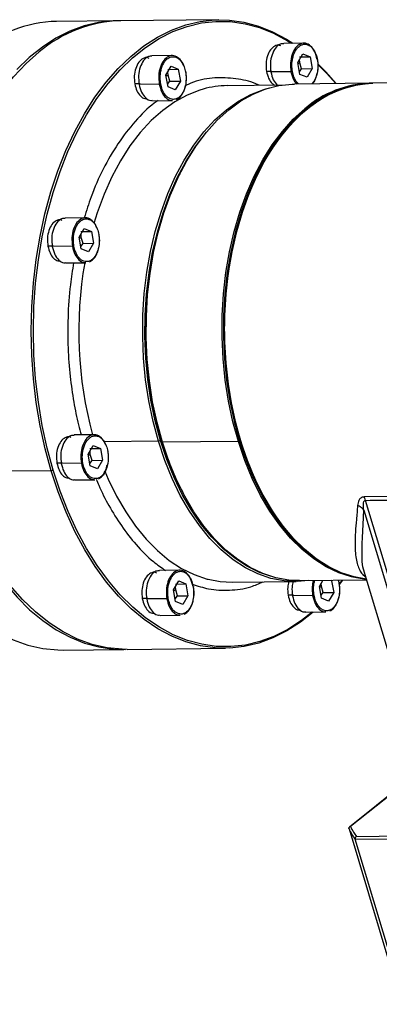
# Model space of a CAD drawing. Header units: millimetres. Extents: x 8091 to 8969, y -614 to 6.
# Tile 12 of 15: x 8789 to 8826, y -480 to -380. Entities that reach past the tile are written whole.
import ezdxf

# ---------------------------------------------------------------- set-up
doc = ezdxf.new("R2010")
doc.units = ezdxf.units.MM
doc.layers.get('0').update_dxf_attribs({"lineweight": 18})
doc.layers.add('标注线', color=7, linetype='Continuous', lineweight=18)

# ---------------------------------------------------------------- blocks, each defined once
blk = doc.blocks.new('FGR120M2L2')
at = {"linetype": 'Continuous', "lineweight": 25}
for p, q in [((92.67, 53.79), (81.16, 53.67)), ((111.89, 53.99), (93.31, 53.8)), ((127.97, 49.55), (124.16, 49.51)), ((103.03, 47.19), (99.21, 47.15)), ((126.81, 45.87), (127.77, 47.52)), ((127.15, 46.93), (129.14, 46.95)), ((127.77, 47.52), (129.14, 46.95)), ((129.14, 46.95), (129.53, 44.73)), ((101.86, 43.51), (102.83, 45.17)), ((102.83, 45.17), (104.19, 44.6)), ((127.2, 43.64), (126.81, 45.87)), ((126.83, 45.72), (127.21, 45.82)), ((127.21, 45.82), (127.17, 46.5)), ((127.55, 44.71), (127.21, 45.82)), ((102.26, 41.29), (101.86, 43.51)), ((101.89, 43.37), (102.26, 43.47)), ((102.21, 44.58), (104.19, 44.6)), ((102.26, 43.47), (102.23, 44.14)), ((102.6, 42.36), (102.26, 43.47)), ((104.19, 44.6), (104.59, 42.38)), ((121.93, 44.2), (120.89, 44.19)), ((125.53, 44.14), (121.72, 44.1)), ((127.11, 44.13), (127.55, 44.71)), ((128.57, 43.08), (127.2, 43.64)), ((127.55, 44.71), (129.53, 44.73)), ((129.53, 44.73), (128.57, 43.08)), ((96.98, 41.85), (95.95, 41.84)), ((100.59, 41.79), (96.78, 41.75)), ((102.17, 41.78), (102.6, 42.36)), ((103.62, 40.72), (102.26, 41.29)), ((102.6, 42.36), (104.59, 42.38)), ((104.59, 42.38), (103.62, 40.72)), ((123.75, 41.61), (113.45, 41.5)), ((140.56, 41.95), (126.19, 41.81)), ((141.04, 41.96), (140.8, 41.96)), ((172.53, 42.28), (141.04, 41.96)), ((99.3, 38.65), (103.11, 38.69)), ((128.24, 37), (128.13, 37.1)), ((104.5, 24.84), (104.41, 24.65)), ((86.59, 16.49), (82.77, 16.45)), ((85.42, 12.81), (86.39, 14.46)), ((85.77, 13.88), (87.75, 13.9)), ((85.83, 12.76), (85.79, 13.44)), ((86.39, 14.46), (87.75, 13.9)), ((87.75, 13.9), (88.15, 11.67)), ((85.82, 10.59), (85.42, 12.81)), ((85.45, 12.66), (85.83, 12.76)), ((85.73, 11.08), (86.16, 11.65)), ((86.16, 11.65), (85.83, 12.76)), ((86.16, 11.65), (88.15, 11.67)), ((88.15, 11.67), (87.18, 10.02)), ((80.54, 11.14), (79.51, 11.13)), ((84.15, 11.09), (80.34, 11.05)), ((87.18, 10.02), (85.82, 10.59)), ((82.86, 7.95), (86.68, 7.99)), ((88.28, -24.58), (84.47, -24.62)), ((100.42, -25.81), (90.13, -25.91)), ((100.82, -25.68), (100.42, -25.81)), ((101.12, -25.87), (101.19, -26)), ((115.57, -25.85), (101.19, -26)), ((116.04, -25.84), (115.81, -25.85)), ((87.12, -28.26), (88.09, -26.61)), ((87.47, -27.19), (89.45, -27.17)), ((87.52, -28.31), (87.49, -27.63)), ((88.09, -26.61), (89.45, -27.17)), ((89.45, -27.17), (89.85, -29.4)), ((87.51, -30.48), (87.12, -28.26)), ((87.14, -28.41), (87.52, -28.31)), ((87.43, -29.99), (87.86, -29.42)), ((87.86, -29.42), (87.52, -28.31)), ((87.86, -29.42), (89.85, -29.4)), ((89.85, -29.4), (88.88, -31.05)), ((80.11, -31.38), (61.53, -31.57)), ((80.51, -31.25), (80.11, -31.38)), ((82.24, -29.93), (81.21, -29.94)), ((85.85, -29.98), (82.03, -30.02)), ((88.88, -31.05), (87.51, -30.48)), ((84.56, -33.12), (88.37, -33.08)), ((105.03, -35.48), (105.13, -35.67)), ((151.65, -36.16), (139.39, -36.34)), ((149.8, -70.79), (139.66, -36.99)), ((139.31, -38.83), (148.85, -70.64)), ((104.46, -50.22), (100.65, -50.26)), ((127.15, -52.19), (139.82, -52.06)), ((130.9, -53.28), (131.57, -52.14)), ((133.06, -52.13), (133.23, -52.2)), ((134.45, -52.11), (134.63, -52.75)), ((135.23, -52.1), (134.67, -52.82)), ((135.29, -52.1), (134.69, -52.88)), ((139.32, -50.4), (143.91, -65.68)), ((139.4, -50.46), (139.37, -50.39)), ((103.3, -53.9), (104.27, -52.25)), ((103.69, -56.13), (103.3, -53.9)), ((103.32, -54.05), (103.7, -53.95)), ((103.64, -52.84), (105.63, -52.82)), ((103.7, -53.95), (103.67, -53.27)), ((104.04, -55.06), (103.7, -53.95)), ((104.27, -52.25), (105.63, -52.82)), ((105.63, -52.82), (106.03, -55.04)), ((114.42, -52.49), (126.49, -52.37)), ((131.3, -55.51), (130.9, -53.28)), ((130.93, -53.43), (131.3, -53.33)), ((131.3, -53.33), (131.27, -52.65)), ((131.64, -54.44), (131.3, -53.33)), ((133.23, -52.2), (133.63, -54.42)), ((98.42, -55.57), (97.38, -55.58)), ((102.02, -55.63), (98.21, -55.66)), ((103.61, -55.63), (104.04, -55.06)), ((104.04, -55.06), (106.03, -55.04)), ((106.03, -55.04), (105.06, -56.69)), ((126.02, -54.95), (124.99, -54.96)), ((129.63, -55.01), (125.82, -55.05)), ((131.21, -55.02), (131.64, -54.44)), ((132.66, -56.08), (131.3, -55.51)), ((131.64, -54.44), (133.63, -54.42)), ((133.63, -54.42), (132.66, -56.08)), ((105.06, -56.69), (103.69, -56.13)), ((100.74, -58.76), (104.55, -58.72)), ((128.34, -58.14), (132.15, -58.1)), ((82.38, -65.32), (93.9, -65.2)), ((94.53, -65.2), (113.12, -65)), ((150.32, -87.87), (136.59, -98.84)), ((150.34, -87.92), (136.82, -98.72)), ((136.52, -99.15), (145.9, -130.4)), ((137.69, -101.14), (209.71, -100.4)), ((137.92, -100.6), (209.69, -99.86)), ((147.06, -132.38), (137.69, -101.14))]:
    blk.add_line(p, q, dxfattribs=at)
at = {"linetype": 'Continuous', "lineweight": 25, "flags": 128}
for points in [[(92.99, 53.79), (91.87, 53.77), (89.11, 53.46), (86.37, 52.81), (83.67, 51.82), (81.03, 50.49), (78.47, 48.82), (75.98, 46.84), (73.6, 44.55)], [(80.11, -31.38), (78.98, -27.21), (78.04, -22.9), (77.3, -18.49), (76.77, -14.01), (76.45, -9.48), (76.34, -4.92), (76.45, -0.37), (76.76, 4.15), (77.29, 8.62), (78.02, 13), (78.95, 17.27), (80.08, 21.42), (81.4, 25.4), (82.91, 29.2), (84.59, 32.8), (86.43, 36.17), (88.42, 39.3), (90.56, 42.16), (92.82, 44.75), (95.2, 47.04), (97.68, 49.02), (100.25, 50.68), (102.89, 52.02), (105.59, 53.01), (108.33, 53.66), (111.09, 53.97), (113.86, 53.92), (116.62, 53.53), (119.36, 52.79), (122.06, 51.71), (124.7, 50.29), (125.89, 49.52)], [(80.51, -31.25), (79.38, -27.09), (78.45, -22.81), (77.72, -18.43), (77.19, -13.97), (76.87, -9.46), (76.76, -4.92), (76.87, -0.39), (77.18, 4.11), (77.7, 8.55), (78.43, 12.91), (79.36, 17.16), (80.49, 21.28), (81.8, 25.24), (83.3, 29.03), (84.97, 32.61), (86.8, 35.96), (88.78, 39.07), (90.91, 41.92), (93.16, 44.5), (95.53, 46.78), (98, 48.75), (100.55, 50.4), (103.18, 51.73), (105.86, 52.72), (108.59, 53.37), (111.33, 53.67), (114.09, 53.62), (116.84, 53.23), (119.56, 52.5), (122.25, 51.42), (124.87, 50.01), (125.65, 49.52)], [(61.53, -31.57), (60.37, -27.29), (59.41, -22.87), (58.67, -18.35), (58.15, -13.75), (57.84, -9.1), (57.76, -4.43), (57.9, 0.23), (58.27, 4.86), (58.85, 9.42), (59.65, 13.89), (60.66, 18.24), (61.88, 22.44), (63.29, 26.46), (64.89, 30.29), (66.68, 33.9), (68.63, 37.26), (70.73, 40.36), (72.98, 43.17), (75.36, 45.68), (77.85, 47.88)], [(130.68, 45.6), (132.13, 44.11), (134.06, 41.89)], [(130.7, 45.47), (132.27, 43.87), (133.99, 41.89)], [(100.42, -25.81), (99.41, -22.04), (98.6, -18.15), (98, -14.16), (97.62, -10.1), (97.45, -6.01), (97.5, -1.91), (97.76, 2.16), (98.24, 6.18), (98.93, 10.1), (99.83, 13.91), (100.93, 17.58), (102.21, 21.06), (103.68, 24.35), (105.32, 27.41), (107.12, 30.22), (109.06, 32.76), (111.13, 35.01), (113.31, 36.95), (115.59, 38.57), (117.94, 39.86), (120.36, 40.8), (121.46, 41.11)], [(101.19, -26), (100.17, -22.24), (99.34, -18.36), (98.72, -14.38), (98.31, -10.33), (98.12, -6.24), (98.15, -2.14), (98.39, 1.94), (98.85, 5.96), (99.52, 9.9), (100.4, 13.72), (101.48, 17.4), (102.74, 20.9), (104.2, 24.21), (105.82, 27.29), (107.6, 30.13), (109.52, 32.7), (111.58, 34.98), (113.75, 36.95), (116.02, 38.6), (118.37, 39.92), (120.79, 40.9), (123.24, 41.53), (125.73, 41.8), (126.19, 41.81)], [(140.8, 41.96), (140.34, 41.95), (137.86, 41.68), (135.4, 41.05), (132.98, 40.07), (130.63, 38.75), (128.36, 37.1), (126.19, 35.13), (124.14, 32.85), (122.21, 30.28), (120.43, 27.44), (118.81, 24.36), (117.36, 21.05), (116.09, 17.55), (115.01, 13.87), (114.13, 10.05), (113.46, 6.11), (113, 2.09), (112.76, -1.99), (112.73, -6.09), (112.92, -10.18), (113.33, -14.23), (113.95, -18.21), (114.78, -22.09), (115.81, -25.85)], [(139.78, -51.92), (137.48, -51.49), (135.06, -50.7), (132.7, -49.58), (130.39, -48.13), (128.17, -46.35), (126.05, -44.27), (124.04, -41.91), (122.17, -39.26), (120.43, -36.37), (118.85, -33.24), (117.44, -29.9), (116.21, -26.38), (115.17, -22.7), (114.32, -18.9), (113.67, -14.98), (113.23, -11), (112.99, -6.97), (112.97, -2.92), (113.16, 1.1), (113.56, 5.09), (114.17, 8.99), (114.98, 12.8), (115.98, 16.47), (117.18, 19.98), (118.55, 23.31), (120.1, 26.43), (121.8, 29.31), (123.65, 31.94), (125.64, 34.3), (127.74, 36.37), (129.94, 38.12), (132.22, 39.56), (134.58, 40.67), (136.99, 41.44), (139.43, 41.87), (141.04, 41.96)], [(116.04, -25.84), (115.02, -22.09), (114.19, -18.21), (113.57, -14.23), (113.16, -10.18), (112.97, -6.08), (113, -1.99), (113.24, 2.09), (113.7, 6.11), (114.37, 10.05), (115.25, 13.87), (116.33, 17.55), (117.59, 21.06), (119.05, 24.36), (120.67, 27.45), (122.45, 30.28), (124.37, 32.85), (126.43, 35.13), (128.6, 37.1), (130.87, 38.76), (133.22, 40.08), (135.64, 41.05), (138.09, 41.68), (140.58, 41.95), (141.04, 41.96)], [(108.91, 40.86), (108.29, 40.68), (105.87, 39.73), (103.52, 38.45), (101.24, 36.83), (99.06, 34.89), (96.99, 32.64), (95.05, 30.1), (93.25, 27.29), (91.61, 24.23), (90.14, 20.94), (88.86, 17.45), (88.22, 15.44)], [(115.57, -25.85), (114.54, -22.1), (113.71, -18.22), (113.09, -14.23), (112.69, -10.18), (112.5, -6.09), (112.52, -1.99), (112.77, 2.09), (113.22, 6.11), (113.89, 10.04), (114.77, 13.87), (115.85, 17.54), (117.12, 21.05), (118.57, 24.36), (120.19, 27.44), (121.97, 30.28), (123.9, 32.85), (125.95, 35.13), (128.13, 37.1)], [(100.82, -25.68), (99.82, -21.93), (99.01, -18.06), (98.42, -14.1), (98.04, -10.07), (97.87, -6), (97.92, -1.93), (98.18, 2.12), (98.66, 6.11), (99.34, 10.01), (100.24, 13.79), (101.33, 17.43), (102.6, 20.9), (104.06, 24.16), (105.69, 27.2), (107.48, 30), (108.56, 31.48)], [(101.12, -25.87), (100.1, -22.14), (99.27, -18.28), (98.66, -14.32), (98.25, -10.3), (98.07, -6.23), (98.09, -2.16), (98.33, 1.89), (98.79, 5.89), (99.46, 9.8), (100.33, 13.59), (101.4, 17.25), (102.66, 20.73), (104.1, 24.02), (104.41, 24.65)], [(128.92, -52.17), (126.7, -52.36), (124.21, -52.24), (121.73, -51.76), (119.28, -50.93), (116.89, -49.75), (114.56, -48.23), (112.33, -46.39), (110.19, -44.23), (108.18, -41.78), (106.3, -39.05), (104.57, -36.07), (103.01, -32.85), (101.62, -29.42), (100.42, -25.81)], [(121.64, -51.36), (119.56, -50.63), (117.18, -49.46), (114.88, -47.95), (112.65, -46.12), (110.53, -43.98), (108.53, -41.54), (106.67, -38.83), (104.95, -35.87), (103.39, -32.67), (102.01, -29.26), (100.82, -25.68)], [(127.15, -52.19), (125.12, -52.09), (122.64, -51.65), (120.19, -50.85), (117.79, -49.7), (115.46, -48.22), (113.21, -46.41), (111.07, -44.28), (109.04, -41.86), (107.15, -39.16), (105.41, -36.2), (103.82, -33), (102.42, -29.59), (101.19, -26)], [(139.79, -51.97), (139.49, -51.94), (137.01, -51.5), (134.56, -50.7), (132.16, -49.55), (129.83, -48.07), (127.58, -46.26), (125.44, -44.13), (123.41, -41.71), (121.52, -39.01), (119.78, -36.05), (118.2, -32.85), (116.79, -29.44), (115.57, -25.85)], [(115.81, -25.85), (117.03, -29.44), (118.44, -32.85), (120.02, -36.04), (121.76, -39.01), (123.65, -41.71), (125.68, -44.13), (127.82, -46.26), (130.07, -48.07), (132.4, -49.55), (134.8, -50.7), (137.25, -51.49), (139.73, -51.94), (139.79, -51.95)], [(139.78, -51.92), (137.49, -51.49), (135.04, -50.69), (132.64, -49.55), (130.31, -48.06), (128.06, -46.25), (125.92, -44.13), (123.89, -41.7), (122, -39), (120.26, -36.04), (118.67, -32.85), (117.27, -29.44), (116.04, -25.84)], [(60.89, -31.58), (62.22, -35.61), (63.73, -39.46), (65.41, -43.11), (67.25, -46.54), (69.25, -49.73), (71.39, -52.67), (73.66, -55.33), (76.04, -57.69), (78.52, -59.76), (81.09, -61.5), (83.73, -62.92), (86.43, -64), (89.17, -64.74), (91.93, -65.13), (94.22, -65.2)], [(94.53, -65.2), (93.54, -65.18), (90.7, -64.9), (87.88, -64.25), (85.11, -63.24), (82.38, -61.88), (79.73, -60.17), (77.16, -58.12), (74.7, -55.75), (72.36, -53.08), (70.15, -50.11), (68.08, -46.86), (66.18, -43.37), (64.44, -39.64), (62.89, -35.7), (61.53, -31.57)], [(129.72, -58.13), (127.32, -60.04), (124.76, -61.7), (122.12, -63.03), (119.42, -64.03), (116.68, -64.68), (113.92, -64.98), (111.15, -64.94), (108.39, -64.54), (105.65, -63.8), (102.95, -62.72), (100.31, -61.3), (97.74, -59.56), (95.26, -57.5), (92.87, -55.13), (90.61, -52.47), (88.47, -49.54), (86.47, -46.34), (84.63, -42.91), (82.94, -39.26), (81.44, -35.41), (80.11, -31.38)], [(129.56, -58.13), (127.49, -59.76), (124.93, -61.41), (122.31, -62.74), (119.62, -63.73), (116.9, -64.38), (114.15, -64.68), (111.39, -64.63), (108.65, -64.24), (105.92, -63.51), (103.24, -62.43), (100.61, -61.02), (98.05, -59.28), (95.58, -57.23), (93.21, -54.88), (90.96, -52.23), (88.83, -49.31), (86.84, -46.13), (85, -42.72), (83.33, -39.09), (81.83, -35.26), (80.51, -31.25)], [(90.29, -31.44), (90.94, -32.97), (92.5, -36.19), (94.23, -39.17), (96.11, -41.9), (98.12, -44.35), (100.26, -46.51), (102.49, -48.35), (104.82, -49.87), (107.21, -51.05), (109.66, -51.88), (109.86, -51.94)], [(49.38, -31.7), (50.74, -35.82), (52.29, -39.76), (54.03, -43.49), (55.93, -46.99), (58, -50.23), (60.21, -53.2), (62.55, -55.88), (65.01, -58.25), (67.58, -60.29), (70.23, -62), (72.96, -63.37), (75.73, -64.38), (78.55, -65.03), (81.39, -65.31), (82.38, -65.32)], [(109.86, -51.94), (112.13, -52.36), (114.42, -52.49)]]:
    blk.add_lwpolyline(points, dxfattribs=at)
at = {"linetype": 'Continuous', "lineweight": 25}
for centre, radius, start, end in [((81.92, 28.54), 25.15, 91.7339, 130.1694), ((94.07, 28.66), 25.15, 91.7339, 130.1694), ((113.64, 23.87), 17.64, 90.6292, 105.5508), ((141.13, 22.13), 19.83, 91.3112, 130.9858), ((160.54, -4.98), 75.19, 170.0677, 195.1134), ((154.77, -9.65), 56.05, 196.8122, 207.4344), ((144.37, -95.89), 8.5, 202.5546, 218.1158)]:
    blk.add_arc(centre, radius, start, end, dxfattribs=at)
for points, knots in [([(123.59, 49.02), (123.52, 49.06), (123.16, 49.26), (122.44, 49.05), (121.62, 48.37), (121.03, 47.17), (120.73, 45.69), (120.84, 44.69), (120.89, 44.19)], [0, 0, 0, 0, 0.047651, 0.238121, 0.428591, 0.61906, 0.80953, 1, 1, 1, 1]), ([(124.16, 49.44), (123.93, 49.43), (123.36, 49.42), (122.54, 48.67), (121.88, 47.39), (121.55, 45.76), (121.66, 44.66), (121.72, 44.1)], [0, 0, 0, 0, 0.146259, 0.359694, 0.573129, 0.786565, 1, 1, 1, 1]), ([(125.81, 44.2), (125.76, 44.58), (125.65, 45.43), (125.79, 46.59), (126.09, 47.55), (126.44, 48.26), (126.91, 48.85), (127.47, 49.24), (128.07, 49.39), (128.66, 49.3), (129.2, 49), (129.76, 48.44), (130.26, 47.57), (130.45, 46.76), (130.53, 46.4)], [0, 0, 0, 0, 0.090318, 0.204563, 0.27142, 0.343936, 0.420786, 0.5, 0.579214, 0.656064, 0.72858, 0.795437, 0.909682, 1, 1, 1, 1]), ([(98.65, 46.67), (98.58, 46.71), (98.21, 46.91), (97.5, 46.7), (96.68, 46.01), (96.08, 44.82), (95.79, 43.34), (95.9, 42.34), (95.95, 41.84)], [0, 0, 0, 0, 0.047651, 0.238121, 0.428591, 0.61906, 0.80953, 1, 1, 1, 1]), ([(99.21, 47.08), (98.98, 47.08), (98.41, 47.07), (97.59, 46.31), (96.93, 45.04), (96.6, 43.41), (96.72, 42.3), (96.78, 41.75)], [0, 0, 0, 0, 0.146259, 0.359694, 0.573129, 0.786565, 1, 1, 1, 1]), ([(105.14, 45.37), (105.12, 45.44), (104.95, 46.01), (104.32, 46.73), (103.36, 47.28), (102.32, 47.14), (101.4, 46.37), (100.74, 45.08), (100.41, 43.45), (100.53, 42.34), (100.59, 41.79)], [0, 0, 0, 0, 0.019282, 0.159385, 0.299487, 0.43959, 0.579692, 0.719795, 0.859897, 1, 1, 1, 1]), ([(100.86, 41.85), (100.82, 42.22), (100.71, 43.08), (100.85, 44.24), (101.14, 45.2), (101.49, 45.91), (101.96, 46.49), (102.52, 46.88), (103.13, 47.03), (103.72, 46.94), (104.25, 46.64), (104.81, 46.08), (105.31, 45.22), (105.5, 44.4), (105.59, 44.05)], [0, 0, 0, 0, 0.090318, 0.204563, 0.27142, 0.343936, 0.420786, 0.5, 0.579214, 0.656064, 0.72858, 0.795437, 0.909682, 1, 1, 1, 1]), ([(130.53, 46.4), (130.58, 46.02), (130.68, 45.17), (130.55, 44.01), (130.25, 43.05), (129.92, 42.35), (129.61, 42.01), (129.46, 41.84)], [0, 0, 0, 0, 0.218028, 0.493815, 0.655207, 0.830261, 1, 1, 1, 1]), ([(130.49, 46.45), (130.51, 46.45), (130.54, 46.45), (130.56, 46.44), (130.57, 46.44), (130.57, 46.43), (130.56, 46.42), (130.54, 46.4), (130.53, 46.4)], [0, 0, 0, 0, 0.239457, 0.368361, 0.5, 0.631639, 0.760543, 1, 1, 1, 1]), ([(130.51, 43.84), (130.52, 43.87), (130.64, 44.25), (130.68, 45.07), (130.68, 45.93), (130.57, 46.36), (130.56, 46.42)], [0, 0, 0, 0, 0.040192, 0.478486, 0.916669, 1, 1, 1, 1]), ([(105.59, 44.05), (105.63, 43.67), (105.74, 42.81), (105.6, 41.65), (105.31, 40.69), (104.96, 39.98), (104.49, 39.4), (103.93, 39.01), (103.32, 38.86), (102.73, 38.95), (102.2, 39.25), (101.64, 39.81), (101.14, 40.67), (100.95, 41.49), (100.86, 41.85)], [0, 0, 0, 0, 0.090318, 0.204563, 0.27142, 0.343936, 0.420786, 0.5, 0.579214, 0.656064, 0.72858, 0.795437, 0.909682, 1, 1, 1, 1]), ([(105.54, 44.1), (105.56, 44.1), (105.59, 44.1), (105.61, 44.09), (105.62, 44.08), (105.63, 44.07), (105.62, 44.06), (105.6, 44.05), (105.59, 44.05)], [0, 0, 0, 0, 0.239457, 0.368361, 0.5, 0.631639, 0.760543, 1, 1, 1, 1]), ([(105.57, 41.49), (105.58, 41.52), (105.7, 41.89), (105.73, 42.72), (105.73, 43.58), (105.63, 44), (105.61, 44.07)], [0, 0, 0, 0, 0.040192, 0.478486, 0.916669, 1, 1, 1, 1]), ([(119.49, 41.57), (119.44, 41.59), (118.17, 42.24), (115.52, 42.82), (111.58, 43.11), (108.21, 42.67), (106.24, 41.82), (105.58, 41.54)], [0, 0, 0, 0, 0.011889, 0.283273, 0.565049, 0.855155, 1, 1, 1, 1]), ([(120.89, 44.19), (121.01, 43.74), (121.24, 42.84), (121.84, 41.92), (122.3, 41.69), (122.47, 41.6)], [0, 0, 0, 0, 0.381631, 0.763262, 1, 1, 1, 1]), ([(121.72, 44.1), (121.85, 43.58), (122.1, 42.55), (122.65, 41.91), (122.92, 41.6)], [0, 0, 0, 0, 0.512563, 1, 1, 1, 1]), ([(125.81, 44.2), (125.79, 44.19), (125.77, 44.18), (125.72, 44.17), (125.68, 44.16), (125.64, 44.15), (125.59, 44.15), (125.55, 44.14), (125.53, 44.14)], [0, 0, 0, 0, 0.239457, 0.368361, 0.5, 0.631639, 0.760543, 1, 1, 1, 1]), ([(125.53, 44.14), (125.66, 43.61), (125.89, 42.66), (126.39, 42.07), (126.61, 41.81)], [0, 0, 0, 0, 0.557762, 1, 1, 1, 1]), ([(126.96, 41.82), (126.87, 41.9), (126.53, 42.22), (126.08, 43.03), (125.89, 43.84), (125.81, 44.2)], [0, 0, 0, 0, 0.163957, 0.630872, 1, 1, 1, 1]), ([(129.55, 41.84), (129.62, 41.91), (129.9, 42.17), (130.25, 42.85), (130.43, 43.52), (130.51, 43.84)], [0, 0, 0, 0, 0.148647, 0.593086, 1, 1, 1, 1]), ([(95.95, 41.84), (96.06, 41.38), (96.29, 40.47), (96.99, 39.5), (97.69, 39), (98.12, 39.05), (98.26, 39.06)], [0, 0, 0, 0, 0.287966, 0.575932, 0.863898, 1, 1, 1, 1]), ([(96.78, 41.75), (96.91, 41.23), (97.17, 40.19), (97.99, 39.13), (98.75, 38.62), (99.19, 38.7), (99.29, 38.73)], [0, 0, 0, 0, 0.301683, 0.603366, 0.905048, 1, 1, 1, 1]), ([(100.86, 41.85), (100.85, 41.84), (100.82, 41.83), (100.77, 41.82), (100.73, 41.81), (100.69, 41.8), (100.64, 41.79), (100.61, 41.79), (100.59, 41.79)], [0, 0, 0, 0, 0.239457, 0.368361, 0.5, 0.631639, 0.760543, 1, 1, 1, 1]), ([(100.59, 41.79), (100.72, 41.27), (100.99, 40.23), (101.8, 39.17), (102.56, 38.66), (103, 38.74), (103.11, 38.76)], [0, 0, 0, 0, 0.301683, 0.603366, 0.905048, 1, 1, 1, 1]), ([(103.84, 38.86), (103.97, 38.93), (104.32, 39.12), (104.83, 39.67), (105.31, 40.49), (105.48, 41.17), (105.57, 41.49)], [0, 0, 0, 0, 0.155781, 0.44251, 0.733541, 1, 1, 1, 1]), ([(100.4, 38.67), (100.15, 38.5), (98.59, 37.51), (95.99, 34.82), (92.72, 30.68), (89.94, 25.82), (87.8, 21.08), (86.8, 17.82), (86.39, 16.49)], [0, 0, 0, 0, 0.041182, 0.251762, 0.460226, 0.664581, 0.863069, 1, 1, 1, 1]), ([(82.21, 15.96), (82.14, 16), (81.77, 16.21), (81.06, 15.99), (80.24, 15.31), (79.64, 14.12), (79.35, 12.64), (79.46, 11.63), (79.51, 11.13)], [0, 0, 0, 0, 0.047651, 0.238121, 0.428591, 0.61906, 0.80953, 1, 1, 1, 1]), ([(82.78, 16.38), (82.54, 16.38), (81.97, 16.37), (81.15, 15.61), (80.49, 14.34), (80.16, 12.7), (80.28, 11.6), (80.34, 11.05)], [0, 0, 0, 0, 0.146259, 0.359694, 0.573129, 0.786565, 1, 1, 1, 1]), ([(88.7, 14.67), (88.68, 14.74), (88.51, 15.3), (87.88, 16.02), (86.92, 16.58), (85.88, 16.44), (84.96, 15.66), (84.31, 14.37), (83.98, 12.74), (84.09, 11.64), (84.15, 11.09)], [0, 0, 0, 0, 0.019282, 0.159385, 0.299487, 0.43959, 0.579692, 0.719795, 0.859897, 1, 1, 1, 1]), ([(84.42, 11.14), (84.38, 11.52), (84.27, 12.37), (84.41, 13.53), (84.7, 14.49), (85.06, 15.2), (85.53, 15.79), (86.09, 16.18), (86.69, 16.33), (87.28, 16.24), (87.81, 15.94), (88.37, 15.38), (88.87, 14.52), (89.06, 13.7), (89.15, 13.34)], [0, 0, 0, 0, 0.090318, 0.204563, 0.27142, 0.343936, 0.420786, 0.5, 0.579214, 0.656064, 0.72858, 0.795437, 0.909682, 1, 1, 1, 1]), ([(89.15, 13.34), (89.19, 12.96), (89.3, 12.11), (89.16, 10.95), (88.87, 9.99), (88.52, 9.28), (88.05, 8.69), (87.49, 8.3), (86.88, 8.15), (86.29, 8.24), (85.76, 8.54), (85.2, 9.1), (84.7, 9.97), (84.51, 10.78), (84.42, 11.14)], [0, 0, 0, 0, 0.090318, 0.204563, 0.27142, 0.343936, 0.420786, 0.5, 0.579214, 0.656064, 0.72858, 0.795437, 0.909682, 1, 1, 1, 1]), ([(89.11, 13.39), (89.12, 13.39), (89.15, 13.39), (89.17, 13.39), (89.19, 13.38), (89.19, 13.37), (89.18, 13.36), (89.16, 13.35), (89.15, 13.34)], [0, 0, 0, 0, 0.239457, 0.368361, 0.5, 0.631639, 0.760543, 1, 1, 1, 1]), ([(89.13, 10.78), (89.14, 10.82), (89.26, 11.19), (89.3, 12.01), (89.3, 12.87), (89.19, 13.3), (89.17, 13.37)], [0, 0, 0, 0, 0.040192, 0.478486, 0.916669, 1, 1, 1, 1]), ([(79.51, 11.13), (79.62, 10.67), (79.85, 9.76), (80.55, 8.8), (81.25, 8.29), (81.68, 8.34), (81.82, 8.36)], [0, 0, 0, 0, 0.287966, 0.575932, 0.863898, 1, 1, 1, 1]), ([(80.34, 11.05), (80.47, 10.53), (80.74, 9.49), (81.55, 8.43), (82.31, 7.91), (82.75, 8), (82.86, 8.02)], [0, 0, 0, 0, 0.301683, 0.603366, 0.905048, 1, 1, 1, 1]), ([(84.42, 11.14), (84.41, 11.13), (84.38, 11.12), (84.34, 11.11), (84.3, 11.1), (84.26, 11.1), (84.2, 11.09), (84.17, 11.09), (84.15, 11.09)], [0, 0, 0, 0, 0.239457, 0.368361, 0.5, 0.631639, 0.760543, 1, 1, 1, 1]), ([(84.15, 11.09), (84.28, 10.57), (84.55, 9.52), (85.36, 8.47), (86.12, 7.95), (86.56, 8.04), (86.67, 8.06)], [0, 0, 0, 0, 0.301683, 0.603366, 0.905048, 1, 1, 1, 1]), ([(87.41, 8.16), (87.53, 8.23), (87.88, 8.42), (88.39, 8.96), (88.87, 9.79), (89.05, 10.46), (89.13, 10.78)], [0, 0, 0, 0, 0.155781, 0.44251, 0.733541, 1, 1, 1, 1]), ([(84.38, 7.97), (84.15, 6.59), (83.6, 3.21), (83.25, -2.22), (83.26, -8.04), (83.65, -13.41), (84.35, -18.27), (85.07, -21.96), (85.63, -23.98), (85.8, -24.61)], [0, 0, 0, 0, 0.128432, 0.315952, 0.490394, 0.651956, 0.801124, 0.938574, 1, 1, 1, 1]), ([(83.91, -25.11), (83.83, -25.07), (83.47, -24.86), (82.75, -25.08), (81.93, -25.76), (81.34, -26.95), (81.05, -28.43), (81.15, -29.44), (81.21, -29.94)], [0, 0, 0, 0, 0.047651, 0.238121, 0.428591, 0.61906, 0.80953, 1, 1, 1, 1]), ([(84.47, -24.69), (84.24, -24.69), (83.67, -24.7), (82.85, -25.46), (82.19, -26.73), (81.86, -28.37), (81.98, -29.47), (82.03, -30.02)], [0, 0, 0, 0, 0.146259, 0.359694, 0.573129, 0.786565, 1, 1, 1, 1]), ([(90.4, -26.4), (90.38, -26.33), (90.21, -25.77), (89.57, -25.05), (88.61, -24.49), (87.58, -24.63), (86.66, -25.41), (86, -26.7), (85.67, -28.33), (85.79, -29.43), (85.85, -29.98)], [0, 0, 0, 0, 0.019282, 0.159385, 0.299487, 0.43959, 0.579692, 0.719795, 0.859897, 1, 1, 1, 1]), ([(86.12, -29.93), (86.07, -29.55), (85.97, -28.7), (86.11, -27.54), (86.4, -26.58), (86.75, -25.87), (87.22, -25.28), (87.78, -24.89), (88.38, -24.74), (88.98, -24.83), (89.51, -25.13), (90.07, -25.69), (90.57, -26.55), (90.76, -27.37), (90.84, -27.73)], [0, 0, 0, 0, 0.090318, 0.204563, 0.27142, 0.343936, 0.420786, 0.5, 0.579214, 0.656064, 0.72858, 0.795437, 0.909682, 1, 1, 1, 1]), ([(90.84, -27.73), (90.89, -28.11), (91, -28.96), (90.86, -30.12), (90.57, -31.08), (90.21, -31.79), (89.74, -32.38), (89.18, -32.77), (88.58, -32.92), (87.99, -32.83), (87.46, -32.53), (86.9, -31.97), (86.4, -31.1), (86.21, -30.29), (86.12, -29.93)], [0, 0, 0, 0, 0.090318, 0.204563, 0.27142, 0.343936, 0.420786, 0.5, 0.579214, 0.656064, 0.72858, 0.795437, 0.909682, 1, 1, 1, 1]), ([(90.8, -27.68), (90.82, -27.68), (90.85, -27.68), (90.87, -27.68), (90.88, -27.69), (90.88, -27.7), (90.88, -27.71), (90.86, -27.72), (90.84, -27.73)], [0, 0, 0, 0, 0.239457, 0.368361, 0.5, 0.631639, 0.760543, 1, 1, 1, 1]), ([(90.83, -30.29), (90.84, -30.25), (90.95, -29.88), (90.99, -29.06), (90.99, -28.2), (90.89, -27.77), (90.87, -27.7)], [0, 0, 0, 0, 0.040192, 0.478486, 0.916669, 1, 1, 1, 1]), ([(81.21, -29.94), (81.32, -30.39), (81.55, -31.31), (82.25, -32.27), (82.94, -32.78), (83.38, -32.73), (83.52, -32.71)], [0, 0, 0, 0, 0.287966, 0.575932, 0.863898, 1, 1, 1, 1]), ([(82.03, -30.02), (82.17, -30.54), (82.43, -31.58), (83.25, -32.64), (84.01, -33.16), (84.45, -33.07), (84.55, -33.05)], [0, 0, 0, 0, 0.301683, 0.603366, 0.905048, 1, 1, 1, 1]), ([(86.12, -29.93), (86.1, -29.93), (86.08, -29.95), (86.03, -29.96), (85.99, -29.97), (85.95, -29.97), (85.9, -29.98), (85.87, -29.98), (85.85, -29.98)], [0, 0, 0, 0, 0.239457, 0.368361, 0.5, 0.631639, 0.760543, 1, 1, 1, 1]), ([(85.85, -29.98), (85.98, -30.5), (86.24, -31.55), (87.06, -32.6), (87.82, -33.12), (88.26, -33.03), (88.36, -33.01)], [0, 0, 0, 0, 0.301683, 0.603366, 0.905048, 1, 1, 1, 1]), ([(89.1, -32.91), (89.23, -32.84), (89.58, -32.65), (90.09, -32.11), (90.57, -31.28), (90.74, -30.61), (90.83, -30.29)], [0, 0, 0, 0, 0.155781, 0.44251, 0.733541, 1, 1, 1, 1]), ([(90.07, -31.91), (90.28, -31.61), (90.58, -31.15), (90.68, -30.5), (90.71, -30.29)], [0, 0, 0, 0, 0.671317, 1, 1, 1, 1]), ([(88.66, -32.97), (88.82, -33.36), (89.53, -35.14), (91.09, -38.13), (93.43, -41.95), (96.24, -45.53), (99.06, -48.38), (101, -49.72), (101.77, -50.25)], [0, 0, 0, 0, 0.049657, 0.227766, 0.420675, 0.628962, 0.852865, 1, 1, 1, 1]), ([(139.39, -36.34), (139.26, -36.35), (139, -36.38), (138.64, -36.6), (138.27, -37.11), (138.2, -37.63), (138.15, -37.98)], [0, 0, 0, 0, 0.141279, 0.28501, 0.538338, 1, 1, 1, 1]), ([(139.31, -38.83), (139.28, -38.46), (139.22, -37.9), (139.3, -37.3), (139.44, -37.07), (139.56, -37), (139.63, -36.99), (139.66, -36.99)], [0, 0, 0, 0, 0.527871, 0.777351, 0.901749, 0.952876, 1, 1, 1, 1]), ([(139.66, -36.99), (139.62, -36.86), (139.54, -36.63), (139.44, -36.43), (139.39, -36.34)], [0, 0, 0, 0, 0.56, 1, 1, 1, 1]), ([(139.66, -36.99), (141.96, -36.97), (146.06, -36.94), (150.16, -36.93), (151.97, -36.93)], [0, 0, 0, 0, 0.559995, 1, 1, 1, 1]), ([(138.15, -37.98), (138.07, -38.87), (137.91, -40.66), (137.69, -43.1), (137.63, -45.21), (137.7, -46.97), (137.9, -48.34), (138.21, -49.49), (138.64, -50.43), (139.12, -51.12), (139.5, -51.4), (139.66, -51.51)], [0, 0, 0, 0, 0.127812, 0.255324, 0.399033, 0.511763, 0.618642, 0.721511, 0.82288, 0.926452, 1, 1, 1, 1]), ([(139.31, -38.83), (139.14, -38.64), (138.83, -38.29), (138.36, -38.07), (138.15, -37.98)], [0, 0, 0, 0, 0.56, 1, 1, 1, 1]), ([(139.37, -50.39), (139.32, -50.27), (139.07, -49.68), (138.97, -48.09), (138.97, -45.58), (139.16, -42.54), (139.26, -40.06), (139.31, -38.83)], [0, 0, 0, 0, 0.057893, 0.293311, 0.530522, 0.76841, 1, 1, 1, 1]), ([(100.09, -50.75), (100.01, -50.71), (99.65, -50.51), (98.93, -50.72), (98.11, -51.4), (97.52, -52.59), (97.23, -54.07), (97.33, -55.08), (97.38, -55.58)], [0, 0, 0, 0, 0.047651, 0.238121, 0.428591, 0.61906, 0.80953, 1, 1, 1, 1]), ([(100.65, -50.33), (100.42, -50.34), (99.85, -50.35), (99.03, -51.1), (98.37, -52.37), (98.04, -54.01), (98.15, -55.11), (98.21, -55.66)], [0, 0, 0, 0, 0.146259, 0.359694, 0.573129, 0.786565, 1, 1, 1, 1]), ([(102.3, -55.57), (102.25, -55.19), (102.15, -54.34), (102.29, -53.18), (102.58, -52.22), (102.93, -51.51), (103.4, -50.92), (103.96, -50.53), (104.56, -50.38), (105.15, -50.47), (105.69, -50.77), (106.25, -51.33), (106.75, -52.2), (106.94, -53.01), (107.02, -53.37)], [0, 0, 0, 0, 0.090318, 0.204563, 0.27142, 0.343936, 0.420786, 0.5, 0.579214, 0.656064, 0.72858, 0.795437, 0.909682, 1, 1, 1, 1]), ([(129.77, -52.16), (129.67, -52.56), (129.44, -53.47), (129.56, -54.45), (129.63, -55.01)], [0, 0, 0, 0, 0.430937, 1, 1, 1, 1]), ([(129.9, -54.95), (129.86, -54.58), (129.76, -53.73), (129.85, -52.74), (130.01, -52.24), (130.03, -52.16)], [0, 0, 0, 0, 0.400636, 0.907405, 1, 1, 1, 1]), ([(107.02, -53.37), (107.07, -53.75), (107.18, -54.6), (107.04, -55.76), (106.75, -56.72), (106.39, -57.43), (105.92, -58.02), (105.36, -58.41), (104.76, -58.56), (104.17, -58.47), (103.64, -58.17), (103.07, -57.61), (102.57, -56.74), (102.38, -55.93), (102.3, -55.57)], [0, 0, 0, 0, 0.090318, 0.204563, 0.27142, 0.343936, 0.420786, 0.5, 0.579214, 0.656064, 0.72858, 0.795437, 0.909682, 1, 1, 1, 1]), ([(106.83, -52.85), (107.86, -53.19), (110.18, -53.95), (113.91, -54.09), (117.38, -53.66), (119.45, -52.76), (120.2, -52.43)], [0, 0, 0, 0, 0.231287, 0.524471, 0.826322, 1, 1, 1, 1]), ([(106.98, -53.32), (107, -53.32), (107.03, -53.32), (107.05, -53.33), (107.06, -53.33), (107.06, -53.34), (107.06, -53.35), (107.04, -53.36), (107.02, -53.37)], [0, 0, 0, 0, 0.239457, 0.368361, 0.5, 0.631639, 0.760543, 1, 1, 1, 1]), ([(107.01, -55.93), (107.02, -55.9), (107.13, -55.52), (107.17, -54.7), (107.17, -53.84), (107.06, -53.41), (107.05, -53.34)], [0, 0, 0, 0, 0.040192, 0.478486, 0.916669, 1, 1, 1, 1]), ([(125.11, -52.38), (125.02, -52.74), (124.82, -53.57), (124.93, -54.46), (124.99, -54.96)], [0, 0, 0, 0, 0.429474, 1, 1, 1, 1]), ([(125.92, -52.37), (125.84, -52.71), (125.63, -53.57), (125.75, -54.49), (125.82, -55.05)], [0, 0, 0, 0, 0.393324, 1, 1, 1, 1]), ([(134.63, -52.75), (134.67, -53.13), (134.78, -53.98), (134.64, -55.15), (134.35, -56.1), (134, -56.81), (133.53, -57.4), (132.97, -57.79), (132.36, -57.94), (131.77, -57.85), (131.24, -57.55), (130.68, -56.99), (130.18, -56.13), (129.99, -55.31), (129.9, -54.95)], [0, 0, 0, 0, 0.090318, 0.204563, 0.27142, 0.343936, 0.420786, 0.5, 0.579214, 0.656064, 0.72858, 0.795437, 0.909682, 1, 1, 1, 1]), ([(134.58, -52.7), (134.6, -52.7), (134.63, -52.7), (134.65, -52.71), (134.66, -52.72), (134.67, -52.72), (134.66, -52.74), (134.64, -52.75), (134.63, -52.75)], [0, 0, 0, 0, 0.239457, 0.368361, 0.5, 0.631639, 0.760543, 1, 1, 1, 1]), ([(134.61, -55.31), (134.62, -55.28), (134.74, -54.9), (134.77, -54.08), (134.77, -53.22), (134.67, -52.8), (134.65, -52.73)], [0, 0, 0, 0, 0.040192, 0.478486, 0.916669, 1, 1, 1, 1]), ([(97.38, -55.58), (97.5, -56.04), (97.73, -56.95), (98.42, -57.91), (99.12, -58.42), (99.56, -58.37), (99.7, -58.35)], [0, 0, 0, 0, 0.287966, 0.575932, 0.863898, 1, 1, 1, 1]), ([(98.21, -55.66), (98.35, -56.19), (98.61, -57.23), (99.43, -58.28), (100.19, -58.8), (100.63, -58.71), (100.73, -58.69)], [0, 0, 0, 0, 0.301683, 0.603366, 0.905048, 1, 1, 1, 1]), ([(102.3, -55.57), (102.28, -55.58), (102.26, -55.59), (102.21, -55.6), (102.17, -55.61), (102.13, -55.62), (102.08, -55.62), (102.05, -55.62), (102.02, -55.63)], [0, 0, 0, 0, 0.239457, 0.368361, 0.5, 0.631639, 0.760543, 1, 1, 1, 1]), ([(102.02, -55.63), (102.16, -56.15), (102.42, -57.19), (103.24, -58.25), (104, -58.76), (104.44, -58.67), (104.54, -58.65)], [0, 0, 0, 0, 0.301683, 0.603366, 0.905048, 1, 1, 1, 1]), ([(124.99, -54.96), (125.1, -55.42), (125.33, -56.33), (126.03, -57.3), (126.73, -57.8), (127.16, -57.75), (127.3, -57.74)], [0, 0, 0, 0, 0.287966, 0.575932, 0.863898, 1, 1, 1, 1]), ([(125.82, -55.05), (125.95, -55.57), (126.21, -56.61), (127.03, -57.67), (127.79, -58.18), (128.23, -58.09), (128.33, -58.07)], [0, 0, 0, 0, 0.301683, 0.603366, 0.905048, 1, 1, 1, 1]), ([(129.9, -54.95), (129.89, -54.96), (129.86, -54.97), (129.81, -54.98), (129.77, -54.99), (129.73, -55), (129.68, -55.01), (129.65, -55.01), (129.63, -55.01)], [0, 0, 0, 0, 0.239457, 0.368361, 0.5, 0.631639, 0.760543, 1, 1, 1, 1]), ([(129.63, -55.01), (129.76, -55.53), (130.03, -56.57), (130.84, -57.63), (131.6, -58.14), (132.04, -58.05), (132.15, -58.03)], [0, 0, 0, 0, 0.301683, 0.603366, 0.905048, 1, 1, 1, 1]), ([(132.88, -57.93), (133.01, -57.87), (133.36, -57.67), (133.87, -57.13), (134.35, -56.31), (134.52, -55.63), (134.61, -55.31)], [0, 0, 0, 0, 0.155781, 0.44251, 0.733541, 1, 1, 1, 1]), ([(105.28, -58.55), (105.41, -58.48), (105.76, -58.29), (106.27, -57.75), (106.75, -56.93), (106.92, -56.25), (107.01, -55.93)], [0, 0, 0, 0, 0.155781, 0.44251, 0.733541, 1, 1, 1, 1]), ([(136.52, -99.15), (136.52, -99.13), (136.51, -99.08), (136.51, -99.01), (136.53, -98.94), (136.57, -98.86), (136.64, -98.79), (136.73, -98.74), (136.79, -98.73), (136.82, -98.72)], [0, 0, 0, 0, 0.118195, 0.240573, 0.367742, 0.500243, 0.708369, 0.843811, 1, 1, 1, 1]), ([(136.82, -98.72), (136.99, -99.09), (137.29, -99.73), (137.73, -100.34), (137.92, -100.6)], [0, 0, 0, 0, 0.559968, 1, 1, 1, 1]), ([(137.92, -100.6), (137.89, -100.62), (137.84, -100.65), (137.77, -100.72), (137.71, -100.81), (137.68, -100.91), (137.67, -100.99), (137.67, -101.07), (137.68, -101.12), (137.69, -101.14)], [0, 0, 0, 0, 0.156195, 0.291672, 0.499957, 0.632366, 0.759471, 0.881813, 1, 1, 1, 1])]:
    blk.add_open_spline(points, degree=3, knots=knots, dxfattribs=at)
for points in [[(130.49, 46.45), (130.36, 46.97), (130.09, 48), (129.28, 49.1), (128.3, 49.63), (127.26, 49.49), (126.35, 48.72), (125.69, 47.43), (125.36, 45.8), (125.47, 44.7), (125.53, 44.14)], [(106.98, -53.32), (106.85, -52.8), (106.58, -51.76), (105.77, -50.67), (104.79, -50.14), (103.76, -50.28), (102.84, -51.05), (102.18, -52.34), (101.85, -53.97), (101.97, -55.07), (102.02, -55.63)]]:
    blk.add_open_spline(points, degree=3, dxfattribs=at)

msp = doc.modelspace()

# ---------------------------------------------------------------- block references
at = {"layer": '标注线', "lineweight": 30, "xscale": 0.5355, "yscale": 0.5355, "zscale": 0.5355}
msp.add_blockref('FGR120M2L2', (8749.6873, -408.6605), dxfattribs=at)

doc.saveas('drawing.dxf')
